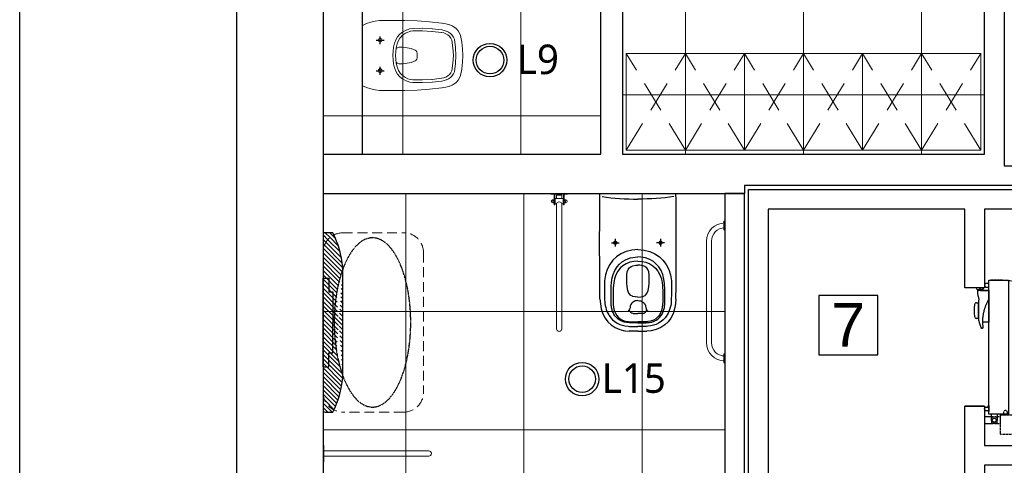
# Model space of a CAD drawing. Header units: millimetres. Extents: x -7934 to 14836, y -13910 to -10668.
# Tile 28 of 42: x 5941 to 6441, y -12982 to -12756. Entities that reach past the tile are written whole.
import ezdxf

# ---------------------------------------------------------------- set-up
doc = ezdxf.new("R2010")
doc.units = ezdxf.units.MM
for name, pattern in [('DASH', [0.75, 0.5, -0.25]), ('DASHED', [0.75, 0.5, -0.25]), ('HIDDEN2', [4.7625, 3.175, -1.5875])]:
    doc.linetypes.add(name, pattern=pattern)
doc.layers.add('!E-L Oprawy', color=152, linetype='Continuous')
doc.layers.add('NIEBIESKA', color=4, linetype='Continuous')
doc.layers.add('A_Podkład', color=253, linetype='Continuous', transparency=0.4)
doc.layers.add('sufit', color=163, linetype='Continuous', lineweight=18)
doc.styles.add('Arial', font='arial.ttf', dxfattribs={"height": 25})
doc.styles.add('E-L', font='l_10646.ttf', dxfattribs={"height": 15})

# ---------------------------------------------------------------- blocks, each defined once
blk = doc.blocks.new('podkład')
at = {"layer": 'A_Podkład'}
h = blk.add_hatch(dxfattribs=at)
h.set_pattern_fill('ANSI31', color=256, scale=0.5, angle=90, style=0)
h.set_pattern_definition([(135, (3682.3321, -1438.7964), (-1.122532, -1.122532), [])])
edge = h.paths.add_edge_path()
edge.add_line((44, -461), (44, -474))
edge.add_arc((54, -474), 10, 180, 243.3263)
edge.add_arc((3.61, -461.55), 50.64, 335.0234, 354.3456)
edge.add_line((54, -466.54), (54, -465.52))
edge.add_ellipse((69.1, -438.5), major_axis=(0, -42.95), ratio=0.452339, start_angle=591.0144, end_angle=668.9856, ccw=False)
edge.add_line((54, -411.48), (54, -410.46))
edge.add_arc((3.61, -415.45), 50.64, 5.6544, 24.9766)
edge.add_arc((54, -403), 10, 116.6737, 180)
edge.add_line((44, -403), (44, -416))
edge.add_line((44, -416), (47, -416))
edge.add_line((47, -416), (47, -423))
edge.add_line((47, -423), (49, -423))
edge.add_line((49, -423), (49, -438.5))
edge.add_line((49, -438.5), (49, -454))
edge.add_line((49, -454), (47, -454))
edge.add_line((47, -454), (47, -461))
edge.add_line((47, -461), (44, -461))
h.paths.add_polyline_path([(44, -474), (44, -483, 0.414214), (45, -484), (49, -484, 0.005829), (49.51, -482.94, -0.283567)])
h.paths.add_polyline_path([(44, -416), (44, -461), (47, -461), (47, -454), (49, -454), (49, -438.5), (49, -423), (47, -423), (47, -416)], flags=17)
edge = h.paths.add_edge_path(flags=17)
edge.add_ellipse((69.1, -438.5), major_axis=(0, -42.95), ratio=0.452339, start_angle=591.0144, end_angle=668.9856)
edge.add_line((54, -465.52), (54, -411.48))
h.paths.add_polyline_path([(45, -393, 0.414214), (44, -394), (44, -403, -0.283567), (49.51, -394.06, 0.005829), (49, -393)])
for p, q in [((64, -353), (64, -253)), ((295.8, -424.89), (295.8, -454.89)), ((325.8, -424.89), (295.8, -424.89)), ((325.8, -454.89), (325.8, -424.89)), ((376.08, -421.68), (375.89, -421)), ((376.27, -421.88), (376.26, -421.88)), ((377.06, -421.9), (376.38, -421.9)), ((376.65, -422.27), (376.84, -422.27)), ((376.84, -422.27), (376.84, -422.32)), ((376.84, -422.32), (376.85, -422.32)), ((376.85, -422.32), (376.87, -422.32)), ((376.87, -422.32), (376.89, -422.32)), ((376.89, -422.32), (376.92, -422.32)), ((376.92, -422.32), (376.94, -422.32)), ((382.09, -422.29), (376.94, -422.32)), ((377.88, -421.59), (377.88, -422.32)), ((378.99, -421.9), (377.88, -421.9)), ((377.89, -421), (377.89, -421.85)), ((377.94, -422.28), (377.94, -422.32)), ((377.94, -422.28), (382.09, -422.28)), ((378.16, -421.87), (379.18, -421.43)), ((379.27, -421.68), (379.38, -421.28)), ((379.47, -421.1), (379.49, -421)), ((382.09, -422.28), (382.09, -438.37)), ((375.94, -428.49), (376.82, -428.47)), ((376.82, -436.57), (376.82, -428.37)), ((377.08, -427.29), (377.1, -427.29)), ((377.1, -427.25), (377.1, -427.25)), ((377.1, -427.28), (377.1, -427.25)), ((377.1, -427.32), (377.1, -427.28)), ((377.1, -427.38), (377.1, -427.32)), ((377.1, -427.45), (377.1, -427.38)), ((377.1, -427.54), (377.1, -427.45)), ((377.1, -427.64), (377.1, -427.54)), ((377.11, -427.76), (377.1, -427.64)), ((377.11, -427.89), (377.11, -427.76)), ((377.11, -428.04), (377.11, -427.89)), ((377.11, -428.21), (377.11, -428.04)), ((377.12, -428.38), (377.11, -428.21)), ((377.12, -428.57), (377.12, -428.38)), ((377.12, -428.77), (377.12, -428.57)), ((377.12, -428.97), (377.12, -428.77)), ((377.13, -429.18), (377.12, -428.97)), ((377.13, -429.4), (377.13, -429.18)), ((377.13, -429.63), (377.13, -429.4)), ((377.13, -429.88), (377.13, -429.63)), ((377.14, -430.14), (377.13, -429.88)), ((380.52, -429.96), (380.41, -430.24)), ((380.64, -429.68), (380.52, -429.96)), ((380.75, -429.4), (380.64, -429.68)), ((380.88, -429.13), (380.75, -429.4)), ((381, -428.85), (380.88, -429.13)), ((381.13, -428.58), (381, -428.85)), ((381.27, -428.31), (381.13, -428.58)), ((381.4, -428.04), (381.27, -428.31)), ((381.5, -427.85), (381.4, -428.04)), ((381.52, -427.82), (381.5, -427.85)), ((381.55, -427.76), (381.52, -427.82)), ((381.56, -427.74), (381.55, -427.76)), ((381.67, -427.56), (381.56, -427.74)), ((381.67, -427.56), (381.76, -427.41)), ((381.76, -427.41), (381.85, -427.26)), ((381.85, -427.26), (381.92, -427.14)), ((381.92, -427.14), (381.98, -427.02)), ((374.7, -431.82), (374.7, -433.12)), ((377.13, -435.2), (377.14, -434.94)), ((377.14, -430.41), (377.14, -430.14)), ((377.14, -430.68), (377.14, -430.41)), ((377.14, -430.96), (377.14, -430.68)), ((377.14, -431.24), (377.14, -430.96)), ((377.14, -431.53), (377.14, -431.24)), ((377.15, -431.82), (377.14, -431.53)), ((377.14, -433.28), (377.15, -432.99)), ((377.14, -433.57), (377.14, -433.28)), ((377.14, -433.85), (377.14, -433.57)), ((377.14, -434.14), (377.14, -433.85)), ((377.14, -434.41), (377.14, -434.14)), ((377.14, -434.68), (377.14, -434.41)), ((377.14, -434.94), (377.14, -434.68)), ((377.15, -432.11), (377.15, -431.82)), ((377.15, -432.4), (377.15, -432.11)), ((377.15, -432.7), (377.15, -432.4)), ((377.15, -432.99), (377.15, -432.7)), ((379.14, -435.08), (379.11, -435.37)), ((379.19, -434.8), (379.14, -435.08)), ((379.23, -434.51), (379.19, -434.8)), ((379.28, -434.22), (379.23, -434.51)), ((379.34, -433.94), (379.28, -434.22)), ((379.4, -433.65), (379.34, -433.94)), ((379.46, -433.37), (379.4, -433.65)), ((379.53, -433.08), (379.46, -433.37)), ((379.6, -432.79), (379.53, -433.08)), ((379.67, -432.51), (379.6, -432.79)), ((379.75, -432.22), (379.67, -432.51)), ((379.83, -431.93), (379.75, -432.22)), ((379.92, -431.65), (379.83, -431.93)), ((380.01, -431.37), (379.92, -431.65)), ((380.1, -431.08), (380.01, -431.37)), ((380.2, -430.8), (380.1, -431.08)), ((380.31, -430.52), (380.2, -430.8)), ((380.41, -430.24), (380.31, -430.52)), ((376.82, -436.47), (375.94, -436.45)), ((377.1, -437.65), (377.08, -437.65)), ((377.1, -437.28), (377.11, -437.15)), ((377.1, -437.38), (377.1, -437.28)), ((377.1, -437.47), (377.1, -437.38)), ((377.1, -437.55), (377.1, -437.47)), ((377.1, -437.61), (377.1, -437.55)), ((377.1, -437.66), (377.1, -437.61)), ((377.1, -437.68), (377.1, -437.66)), ((377.1, -437.69), (377.1, -437.68)), ((377.1, -437.69), (377.1, -437.69)), ((377.11, -436.7), (377.12, -436.52)), ((377.11, -436.86), (377.11, -436.7)), ((377.11, -437.02), (377.11, -436.86)), ((377.11, -437.15), (377.11, -437.02)), ((377.12, -435.91), (377.13, -435.68)), ((377.12, -436.12), (377.12, -435.91)), ((377.12, -436.33), (377.12, -436.12)), ((377.12, -436.52), (377.12, -436.33)), ((377.13, -435.44), (377.13, -435.2)), ((377.13, -435.68), (377.13, -435.44)), ((378.95, -437.36), (378.94, -437.64)), ((378.94, -437.64), (378.94, -437.93)), ((378.94, -437.93), (378.94, -438.21)), ((378.94, -438.21), (378.94, -438.49)), ((382.09, -438.37), (378.94, -438.4)), ((378.94, -438.49), (378.95, -438.77)), ((378.96, -437.08), (378.95, -437.36)), ((378.95, -438.77), (378.96, -439.05)), ((378.97, -436.79), (378.96, -437.08)), ((378.96, -439.05), (378.98, -439.33)), ((378.99, -436.51), (378.97, -436.79)), ((378.98, -439.33), (379, -439.6)), ((379.01, -436.22), (378.99, -436.51)), ((379, -439.6), (379.02, -439.88)), ((379.04, -435.94), (379.01, -436.22)), ((379.02, -439.88), (379.03, -439.91)), ((379.03, -439.91), (379.03, -439.99)), ((379.03, -439.99), (379.04, -440.09)), ((379.07, -435.65), (379.04, -435.94)), ((379.04, -440.09), (379.05, -440.18)), ((379.11, -435.37), (379.07, -435.65)), ((378.83, -441.47), (378.43, -441.47)), ((378.89, -441.44), (378.89, -441.44)), ((378.9, -441.44), (378.89, -441.44)), ((378.91, -441.43), (378.9, -441.44)), ((378.92, -441.42), (378.91, -441.43)), ((378.94, -441.41), (378.92, -441.42)), ((378.96, -441.39), (378.94, -441.41)), ((378.98, -441.37), (378.96, -441.39)), ((379.01, -441.34), (378.98, -441.37)), ((379.02, -441.33), (379.01, -441.34)), ((379.04, -441.32), (379.03, -441.32)), ((379.05, -441.3), (379.04, -441.32)), ((379.05, -440.18), (379.06, -440.26)), ((379.06, -441.28), (379.05, -441.3)), ((379.06, -440.26), (379.07, -440.35)), ((379.07, -441.26), (379.06, -441.28)), ((379.07, -440.35), (379.07, -440.43)), ((379.07, -440.43), (379.08, -440.51)), ((379.08, -441.23), (379.07, -441.26)), ((379.08, -440.51), (379.08, -440.59)), ((379.08, -440.59), (379.09, -440.66)), ((379.09, -441.16), (379.08, -441.19)), ((379.08, -441.19), (379.08, -441.23)), ((379.09, -440.66), (379.09, -440.73)), ((379.09, -440.73), (379.09, -440.8)), ((379.09, -440.8), (379.1, -440.86)), ((379.1, -441.07), (379.09, -441.11)), ((379.09, -441.11), (379.09, -441.16)), ((379.1, -440.86), (379.1, -440.92)), ((379.1, -440.92), (379.1, -440.97)), ((379.1, -440.97), (379.1, -441.02)), ((379.1, -441.02), (379.1, -441.07)), ((295.8, -454.89), (325.8, -454.89))]:
    blk.add_line(p, q, dxfattribs=at)
at = {"layer": 'A_Podkład', "linetype": 'HIDDEN2', "lineweight": 0, "ltscale": 5}
for p, q in [((228, -351), (198, -302)), ((198, -351), (228, -302)), ((258, -351), (228, -302)), ((228, -351), (258, -302)), ((288, -351), (258, -302)), ((258, -351), (288, -302)), ((318, -351), (288, -302)), ((288, -351), (318, -302)), ((348, -351), (318, -302)), ((318, -351), (348, -302)), ((378, -351), (348, -302)), ((348, -351), (378, -302))]:
    blk.add_line(p, q, dxfattribs=at)
at = {"layer": 'A_Podkład', "linetype": 'Continuous', "lineweight": 20}
for p, q in [((159.7, -373.35), (159.7, -373.02)), ((159.7, -373.02), (168.15, -373.02)), ((159.7, -373.35), (168.15, -373.35)), ((161.43, -378.85), (161.43, -373.35)), ((161.77, -378.85), (161.77, -373.35)), ((162.57, -373.84), (162.56, -375.64)), ((162.57, -373.84), (165.27, -373.84)), ((165.27, -373.84), (165.28, -375.64)), ((166.08, -378.85), (166.08, -373.35)), ((166.42, -378.85), (166.42, -373.35)), ((168.15, -373.35), (168.15, -373.02)), ((160.59, -376.31), (160.77, -376.31)), ((160.59, -377.66), (160.77, -377.66)), ((161.36, -376.18), (160.83, -376.18)), ((161.36, -376.59), (160.83, -376.59)), ((161.36, -377.39), (160.83, -377.39)), ((161.36, -377.79), (160.83, -377.79)), ((161.43, -377.87), (161.43, -376.1)), ((161.43, -376.39), (161.43, -377.59)), ((161.43, -378.85), (161.77, -378.85)), ((161.77, -375.72), (161.9, -375.72)), ((161.77, -378.25), (161.9, -378.25)), ((161.9, -375.64), (161.9, -378.34)), ((161.9, -375.64), (165.95, -375.64)), ((161.9, -378.34), (162.57, -378.34)), ((162.68, -377.95), (162.57, -378.34)), ((162.57, -378.34), (162.57, -441.68)), ((162.97, -377.62), (162.68, -377.95)), ((163.41, -377.4), (162.97, -377.62)), ((163.93, -377.33), (163.41, -377.4)), ((164.44, -377.4), (163.93, -377.33)), ((164.88, -377.62), (164.44, -377.4)), ((165.18, -377.95), (164.88, -377.62)), ((165.28, -378.34), (165.18, -377.95)), ((165.95, -378.34), (165.28, -378.34)), ((165.28, -378.34), (165.28, -441.68)), ((165.95, -375.64), (165.95, -378.34)), ((166.08, -375.72), (165.95, -375.72)), ((166.08, -378.25), (165.95, -378.25)), ((166.42, -378.85), (166.08, -378.85)), ((166.42, -377.87), (166.42, -376.1)), ((166.42, -376.39), (166.42, -377.59)), ((166.49, -376.18), (167.03, -376.18)), ((166.49, -376.59), (167.03, -376.59)), ((166.49, -377.39), (167.03, -377.39)), ((166.49, -377.79), (167.03, -377.79)), ((167.26, -376.31), (167.09, -376.31)), ((167.26, -377.66), (167.09, -377.66)), ((247.5, -387), (248, -387)), ((247.5, -391.5), (247.5, -387)), ((247.5, -388), (248, -388)), ((248, -387), (248, -391.5)), ((247.5, -390.5), (248, -390.5)), ((248, -391.5), (247.5, -391.5)), ((238.75, -397.25), (238.75, -448.75)), ((241.25, -397.25), (241.25, -448.75)), ((247.5, -454.5), (248, -454.5)), ((247.5, -459), (247.5, -454.5)), ((248, -454.5), (248, -459)), ((247.5, -455.5), (248, -455.5)), ((247.5, -458), (248, -458)), ((248, -459), (247.5, -459)), ((44.32, -500.77), (43.98, -500.77)), ((43.98, -500.77), (43.98, -509.22)), ((44.32, -500.77), (44.32, -509.22)), ((44.32, -503.64), (97.64, -503.64)), ((44.32, -509.22), (43.98, -509.22)), ((44.32, -506.35), (97.64, -506.35))]:
    blk.add_line(p, q, dxfattribs=at)
at = {"layer": 'A_Podkład', "ltscale": 0.1}
blk.add_line((377.88, -421.9), (377.06, -421.9), dxfattribs=at)
at = {"layer": 'A_Podkład'}
for points in [[(449, -1244), (904, -1244), (904, 0), (0, 0), (0, -1244), (252, -1244)], [(44, -353), (185, -353), (185, -253), (169.75, -253), (169.75, -241), (184, -241), (184, -241), (185, -241), (185, -231.25), (196, -231.25), (196, -250.62), (196, -353), (196, -353)], [(44, -353), (185, -353), (185, -253), (169.75, -253), (169.75, -241), (184, -241), (184, -241), (185, -241), (185, -231.25), (196, -231.25), (196, -250.62), (196, -353), (380, -353), (380, -264.25), (390, -264.25), (390, -359), (497, -359), (497, -369), (391, -369), (391, -369)], [(72.99, -297.25), (72.99, -293.27)], [(71.03, -295.22), (75.02, -295.22)], [(72.99, -312.73), (72.99, -308.75)], [(71.03, -310.73), (75.02, -310.73)], [(391, -369), (258, -369), (258, -373)], [(44, -373), (258, -373)], [(44, -373), (258, -373)], [(184.63, -373), (223.22, -373)], [(380, -381), (380, -421), (370, -421), (370, -381), (270, -381), (270, -581), (370, -581), (370, -481), (380, -481), (380, -501), (470, -501), (470, -491), (480, -491), (480, -511), (380, -511), (380, -591), (260, -591), (260, -371), (480, -371), (480, -431), (470, -431), (470, -381), (380, -381), (380, -419.9)], [(54, -466.54), (54, -410.46)], [(44, -416), (44, -461), (47, -461), (47, -454), (49, -454), (49, -438.5)], [(44, -461), (44, -416), (47, -416), (47, -423), (49, -423), (49, -438.5)], [(380, -421), (370, -421)], [(380, -481), (370, -481)]]:
    blk.add_lwpolyline(points, dxfattribs=at)
for points in [[(44, -1229), (860, -1229), (860, -44), (44, -44)], [(248, -593), (258, -593), (258, -373), (248, -373)]]:
    blk.add_lwpolyline(points, close=True, dxfattribs=at)
at = {"layer": 'A_Podkład', "lineweight": 15}
for points in [[(104.37, -286.54), (106.35, -286.87), (108.28, -287.43), (109.5, -287.95), (109.53, -287.96), (110.65, -288.63), (110.67, -288.65), (111.69, -289.49), (112.59, -290.46), (112.61, -290.49), (113.3, -291.6), (113.31, -291.63), (113.88, -292.83), (114.46, -296.15), (114.47, -296.24), (114.85, -299.57), (114.86, -299.66), (115.03, -302.97), (114.86, -306.32), (114.85, -306.41), (114.47, -309.76), (114.46, -309.85), (113.88, -313.17), (113.31, -314.35), (113.3, -314.37), (112.61, -315.46), (112.59, -315.49), (111.69, -316.51), (110.67, -317.35), (110.65, -317.37), (109.53, -318.04), (109.5, -318.05), (108.28, -318.57), (106.35, -319.1), (104.37, -319.46), (98.03, -320.11), (91.71, -320.52), (85.37, -320.77), (72.73, -320.77), (70.47, -320.44), (68.23, -319.93), (66.1, -319.21), (64, -318.31), (64, -287.69), (64.05, -287.69), (64, -287.69), (66.1, -286.79), (68.23, -286.07), (70.47, -285.51), (72.73, -285.17), (79.07, -285.17), (79.02, -285.17), (85.37, -285.2), (91.71, -285.46), (98.03, -285.89), (104.37, -286.54), (104.43, -286.54)], [(104.43, -290.05), (104.37, -290.05), (99.52, -289.5), (99.39, -289.49), (94.51, -289.18), (94.38, -289.18), (89.53, -289.23), (88.02, -289.44), (87.99, -289.44), (86.64, -289.91), (86.6, -289.93), (85.24, -290.57), (85.21, -290.58), (84.03, -291.35), (84, -291.37), (82.85, -292.37), (82.82, -292.4), (81.86, -293.46), (81.84, -293.48), (81.05, -294.75), (80.31, -296.73), (79.84, -298.79), (79.54, -300.87), (79.51, -302.97), (79.54, -305.11), (79.84, -307.21), (80.31, -309.27), (81.05, -311.25), (81.84, -312.47), (81.86, -312.49), (82.82, -313.6), (82.85, -313.63), (84, -314.61), (84.03, -314.63), (85.21, -315.42), (85.24, -315.43), (86.6, -316.07), (86.64, -316.09), (87.99, -316.5), (88.02, -316.51), (89.53, -316.77), (94.38, -316.77), (94.51, -316.77), (99.39, -316.51), (99.52, -316.5), (104.37, -315.95), (105.52, -315.74), (105.54, -315.73), (106.6, -315.37), (106.63, -315.35), (107.71, -314.79), (107.73, -314.78), (108.64, -314.11), (108.67, -314.09), (109.51, -313.25), (109.53, -313.22), (110.19, -312.31), (110.21, -312.29), (110.74, -311.25), (111.31, -307.14), (111.51, -302.97), (111.31, -298.86), (110.74, -294.75), (110.21, -293.68), (110.19, -293.66), (109.53, -292.78), (109.51, -292.75), (108.67, -291.88), (108.64, -291.86), (107.73, -291.17), (107.71, -291.16), (106.63, -290.65), (106.6, -290.63), (105.54, -290.27), (105.52, -290.26), (104.37, -290.05)], [(108.28, -287.43), (108.3, -287.43)], [(104.17, -291.34), (99.42, -290.79), (99.29, -290.77), (94.46, -290.52), (94.33, -290.52), (89.55, -290.52), (88.28, -290.72), (88.25, -290.73), (87.07, -291.15), (87.03, -291.16), (85.88, -291.72), (85.86, -291.74), (84.8, -292.38), (84.77, -292.39), (83.77, -293.26), (83.75, -293.29), (82.94, -294.23), (82.92, -294.25), (82.23, -295.32), (81.59, -297.14), (81.13, -299.07), (80.87, -301), (80.82, -302.97), (80.87, -304.9), (81.13, -306.88), (81.59, -308.75), (82.23, -310.6), (82.92, -311.7), (82.94, -311.72), (83.75, -312.63), (83.77, -312.66), (84.77, -313.5), (84.8, -313.52), (85.86, -314.21), (85.88, -314.23), (87.03, -314.79), (87.07, -314.8), (88.25, -315.17), (88.28, -315.18), (89.55, -315.38), (94.33, -315.38), (94.46, -315.38), (99.29, -315.12), (99.42, -315.11), (104.17, -314.58), (104.19, -314.58)], [(110.2, -303.03), (109.97, -299.04), (109.46, -295.14), (108.92, -294.17), (108.91, -294.15), (108.24, -293.28), (108.22, -293.26), (107.38, -292.52), (106.38, -291.98), (106.36, -291.97), (105.34, -291.55), (105.32, -291.54), (104.25, -291.34), (104.3, -291.34)], [(82.49, -307.21), (82.46, -307.21), (84.6, -307.21), (86.7, -306.96), (88.76, -306.49), (90.76, -305.75), (91.26, -305.37), (91.28, -305.36), (91.61, -304.83), (91.61, -304.81), (91.71, -304.18), (91.71, -301.82), (91.61, -301.19), (91.61, -301.17), (91.28, -300.61), (91.26, -300.6), (90.76, -300.23), (88.76, -299.51), (86.7, -299.04), (84.6, -298.79), (82.46, -298.79), (81.69, -299.04), (81.05, -299.51), (81.08, -299.51)], [(82.46, -298.79), (82.49, -298.79)], [(104.25, -314.58), (105.32, -314.35), (105.34, -314.35), (106.36, -313.97), (106.38, -313.96), (107.38, -313.38), (108.22, -312.66), (108.24, -312.64), (108.91, -311.8), (108.92, -311.78), (109.46, -310.81), (109.97, -306.88), (110.2, -302.92)], [(81.05, -306.44), (81.69, -306.96), (82.46, -307.21)], [(81.05, -311.25), (81.08, -311.25)], [(104.37, -315.95), (104.43, -315.95)], [(104.37, -319.46), (104.43, -319.46)], [(108.28, -318.57), (108.3, -318.57)], [(72.73, -320.77), (72.78, -320.77)], [(79.02, -320.77), (79.07, -320.77)]]:
    blk.add_lwpolyline(points, dxfattribs=at)
at = {"layer": 'A_Podkład', "linetype": 'Continuous', "lineweight": 0, "flags": 128}
for points in [[(198, -302), (198, -351), (228, -351), (228, -302)], [(228, -302), (228, -351), (258, -351), (258, -302)], [(258, -302), (258, -351), (288, -351), (288, -302)], [(288, -302), (288, -351), (318, -351), (318, -302)], [(318, -302), (318, -351), (348, -351), (348, -302)], [(348, -302), (348, -351), (378, -351), (378, -302)]]:
    blk.add_lwpolyline(points, close=True, dxfattribs=at)
at = {"layer": 'A_Podkład'}
for points in [[(49, -393), (45, -393, 0.414214), (44, -394), (44, -483, 0.414214), (45, -484), (49, -484)], [(381.94, -421.01), (381.99, -421.01), (381.99, -421.11, 0.175422), (382.06, -421.3, 0.244753), (382.08, -421.31), (382.12, -421.31, 0.414214), (382.14, -421.28), (382.14, -418.53, 0.414214), (382.12, -418.51), (382.08, -418.51, 0.200685), (382.06, -418.52), (382.03, -418.57), (382.1, -418.25), (382.05, -418.24, 0.414214), (381.93, -418.32), (381.84, -418.71), (380.57, -418.71, 0.649069), (380.59, -420.51), (381.84, -420.51), (381.84, -420.91, 0.414214), (381.94, -421.01)], [(382.22, -485, -0.414214), (382.14, -484.92), (382.14, -417.08, -0.414214), (382.22, -417), (392.07, -417, -0.414814), (392.14, -417.07), (392.14, -484.91, -0.414814), (392.07, -485), (382.22, -485)], [(381.94, -480.99), (381.99, -480.99), (381.99, -480.89, -0.175422), (382.06, -480.7, -0.244753), (382.08, -480.69), (382.12, -480.69, -0.414214), (382.14, -480.71), (382.14, -483.46, -0.414214), (382.12, -483.49), (382.08, -483.49, -0.200685), (382.06, -483.48), (382.03, -483.43), (382.1, -483.75), (382.05, -483.76, -0.414214), (381.93, -483.68), (381.84, -483.29), (380.57, -483.29, -0.649069), (380.59, -481.49), (381.84, -481.49), (381.84, -481.09, -0.414214), (381.94, -480.99)]]:
    blk.add_lwpolyline(points, format="xyb", dxfattribs=at)
at = {"layer": 'A_Podkład', "linetype": 'DASHED', "lineweight": 0, "ltscale": 10}
blk.add_lwpolyline([(44, -474), (44, -403, -0.414214), (54, -393), (85, -393, -0.414214), (95, -403), (95, -474, -0.414214), (85, -484), (54, -484, -0.414214)], format="xyb", close=True, dxfattribs=at)
at = {"layer": 'A_Podkład'}
for points in [[(383.25, -485), (383.25, -487.58), (383.46, -489.32, 0.379651), (383.65, -489.5), (386.14, -489.5, 0.379651), (386.34, -489.32), (386.55, -487.58), (386.55, -485)], [(380, -489.75), (384.38, -489.75), (386.12, -489.54, 0.379651), (386.3, -489.34), (386.3, -486.86, 0.379651), (386.12, -486.66), (384.38, -486.45), (380, -486.45)]]:
    blk.add_lwpolyline(points, format="xyb", close=True, dxfattribs=at)
at = {"layer": 'A_Podkład', "linetype": 'DASHED'}
for points in [[(392.01, -485.15), (392.01, -485.2), (392.11, -485.2, -0.175422), (392.3, -485.27, -0.244753), (392.31, -485.29), (392.31, -485.32, -0.414214), (392.28, -485.35), (389.53, -485.35, -0.414214), (389.51, -485.32), (389.51, -485.29, -0.200685), (389.51, -485.27), (389.57, -485.23), (389.25, -485.3), (389.24, -485.25, -0.414214), (389.32, -485.13), (389.71, -485.05), (389.71, -483.77, -0.649069), (391.51, -483.8), (391.51, -485.05), (391.91, -485.05, -0.414214), (392.01, -485.15)], [(388, -485.43, -0.414214), (388.08, -485.35), (455.92, -485.35, -0.414214), (456, -485.43), (456, -495.27, -0.414814), (455.92, -495.35), (388.08, -495.35, -0.414814), (388, -495.27), (388, -485.43)]]:
    blk.add_lwpolyline(points, format="xyb", dxfattribs=at)
blk.add_lwpolyline([(388, -486.45), (385.41, -486.45), (383.67, -486.66, 0.379651), (383.5, -486.86), (383.5, -489.34, 0.379651), (383.67, -489.54), (385.41, -489.75), (388, -489.75)], format="xyb", close=True, dxfattribs=at)
at = {"layer": 'A_Podkład'}
for points in [[(184.64, -426.49, 0), (184.57, -420.29, 0), (184.52, -414.13, 0), (184.49, -407.86, 0), (184.48, -401.59, 0), (184.48, -395.33, 0), (184.51, -389.06, 0), (184.54, -382.58, 0), (184.6, -376.33, 0), (184.63, -373, 0)], [(185.77, -374.64, 0), (187.95, -374.94, 0), (190.16, -375.2, 0), (192.37, -375.41, 0), (194.6, -375.59, 0), (196.93, -375.73, 0), (199.26, -375.83, 0), (201.6, -375.89, 0), (203.93, -375.91, 0)], [(222.09, -374.64, 0), (219.9, -374.94, 0), (217.7, -375.2, 0), (215.48, -375.41, 0), (213.26, -375.59, 0), (210.92, -375.73, 0), (208.59, -375.83, 0), (206.26, -375.89, 0), (203.93, -375.91, 0)], [(223.21, -426.49, 0), (223.29, -420.29, 0), (223.33, -414.13, 0), (223.36, -407.86, 0), (223.37, -401.59, 0), (223.37, -395.33, 0), (223.35, -389.06, 0), (223.31, -382.58, 0), (223.26, -376.33, 0), (223.22, -373, 0)], [(190.43, -398, 0), (190.93, -398, 0), (191.43, -398, 0), (191.93, -398, 0), (192.43, -398, 0), (192.93, -398, 0), (193.43, -398, 0), (193.93, -398, 0), (194.43, -398, 0)], [(192.43, -398.75, 0), (192.35, -398.75, 0), (192.28, -398.75, 0), (192.21, -398.73, 0), (192.14, -398.71, 0), (192.07, -398.68, 0), (192.01, -398.64, 0), (191.95, -398.59, 0), (191.89, -398.54, 0), (191.84, -398.48, 0), (191.79, -398.42, 0), (191.76, -398.35, 0), (191.72, -398.29, 0), (191.7, -398.22, 0), (191.68, -398.14, 0), (191.66, -398.07, 0), (191.66, -398, 0), (191.67, -397.92, 0), (191.68, -397.85, 0), (191.7, -397.78, 0), (191.73, -397.71, 0), (191.76, -397.65, 0), (191.85, -397.52, 0), (191.96, -397.42, 0), (192.08, -397.33, 0), (192.15, -397.3, 0), (192.22, -397.27, 0), (192.29, -397.25, 0), (192.36, -397.24, 0), (192.43, -397.24, 0), (192.5, -397.24, 0), (192.57, -397.25, 0), (192.64, -397.27, 0), (192.71, -397.3, 0), (192.77, -397.33, 0), (192.89, -397.42, 0), (193, -397.52, 0), (193.09, -397.65, 0), (193.12, -397.71, 0), (193.15, -397.78, 0), (193.17, -397.85, 0), (193.19, -397.92, 0), (193.19, -398, 0), (193.19, -398.07, 0), (193.18, -398.14, 0), (193.16, -398.22, 0), (193.13, -398.29, 0), (193.1, -398.35, 0), (193.06, -398.42, 0), (193.01, -398.48, 0), (192.96, -398.54, 0), (192.91, -398.59, 0), (192.85, -398.64, 0), (192.78, -398.68, 0), (192.72, -398.71, 0), (192.65, -398.73, 0), (192.58, -398.75, 0), (192.5, -398.75, 0), (192.43, -398.75, 0)], [(192.43, -396, 0), (192.43, -396.5, 0), (192.43, -397, 0), (192.43, -397.5, 0), (192.43, -398, 0), (192.43, -398.5, 0), (192.43, -399, 0), (192.43, -399.5, 0), (192.43, -400, 0)], [(217.43, -398, 0), (216.93, -398, 0), (216.43, -398, 0), (215.93, -398, 0), (215.43, -398, 0), (214.93, -398, 0), (214.43, -398, 0), (213.93, -398, 0), (213.43, -398, 0)], [(215.43, -398.75, 0), (215.5, -398.75, 0), (215.58, -398.75, 0), (215.65, -398.73, 0), (215.72, -398.71, 0), (215.78, -398.68, 0), (215.85, -398.64, 0), (215.91, -398.59, 0), (215.96, -398.54, 0), (216.01, -398.48, 0), (216.06, -398.42, 0), (216.1, -398.35, 0), (216.13, -398.29, 0), (216.16, -398.22, 0), (216.18, -398.14, 0), (216.19, -398.07, 0), (216.19, -398, 0), (216.19, -397.92, 0), (216.17, -397.85, 0), (216.15, -397.78, 0), (216.12, -397.71, 0), (216.09, -397.65, 0), (216, -397.52, 0), (215.89, -397.42, 0), (215.77, -397.33, 0), (215.71, -397.3, 0), (215.64, -397.27, 0), (215.57, -397.25, 0), (215.5, -397.24, 0), (215.43, -397.24, 0), (215.36, -397.24, 0), (215.29, -397.25, 0), (215.22, -397.27, 0), (215.15, -397.3, 0), (215.08, -397.33, 0), (214.96, -397.42, 0), (214.85, -397.52, 0), (214.76, -397.65, 0), (214.73, -397.71, 0), (214.7, -397.78, 0), (214.68, -397.85, 0), (214.67, -397.92, 0), (214.66, -398, 0), (214.66, -398.07, 0), (214.68, -398.14, 0), (214.7, -398.22, 0), (214.72, -398.29, 0), (214.76, -398.35, 0), (214.79, -398.42, 0), (214.84, -398.48, 0), (214.89, -398.54, 0), (214.95, -398.59, 0), (215.01, -398.64, 0), (215.07, -398.68, 0), (215.14, -398.71, 0), (215.21, -398.73, 0), (215.28, -398.75, 0), (215.35, -398.75, 0), (215.43, -398.75, 0)], [(215.43, -396, 0), (215.43, -396.5, 0), (215.43, -397, 0), (215.43, -397.5, 0), (215.43, -398, 0), (215.43, -398.5, 0), (215.43, -399, 0), (215.43, -399.5, 0), (215.43, -400, 0)], [(203.93, -401.5, 0), (200.86, -401.75, 0), (197.87, -402.51, 0), (195.31, -403.66, 0), (193.05, -405.16, 0), (191.23, -406.87, 0), (189.58, -409.07, 0), (188.3, -411.58, 0), (187.41, -414.36, 0), (186.96, -417.35, 0), (186.91, -419.01, 0)], [(203.93, -401.5, 0), (207, -401.75, 0), (209.98, -402.51, 0), (212.54, -403.66, 0), (214.81, -405.16, 0), (216.62, -406.87, 0), (218.27, -409.07, 0), (219.55, -411.58, 0), (220.44, -414.36, 0), (220.89, -417.35, 0), (220.95, -419.01, 0)], [(190.46, -418.79, 0), (190.73, -416.54, 0), (191.31, -414.23, 0), (192.17, -412.15, 0), (193.33, -410.28, 0), (194.59, -408.84, 0), (196.06, -407.64, 0), (197.97, -406.56, 0), (200.12, -405.77, 0), (202.53, -405.34, 0), (203.93, -405.27, 0)], [(203.93, -407.33, 0), (201.87, -407.48, 0), (199.86, -407.95, 0), (197.94, -408.74, 0), (196.31, -409.75, 0), (194.96, -410.95, 0), (193.78, -412.42, 0), (192.73, -414.35, 0), (192.02, -416.36, 0), (191.62, -418.34, 0), (191.48, -419.74, 0)], [(203.93, -425.63, 0), (202.45, -425.55, 0), (201.32, -425.32, 0), (201.1, -425.23, 0), (200.3, -424.75, 0), (200.12, -424.59, 0), (199.44, -423.86, 0), (199.34, -423.72, 0), (198.78, -422.24, 0), (198.4, -420.37, 0), (198.25, -418.36, 0), (198.2, -416.36, 0), (198.24, -414.38, 0), (198.48, -412.79, 0), (198.89, -411.7, 0), (199.47, -410.8, 0), (199.56, -410.69, 0), (199.72, -410.56, 0), (200.45, -410.08, 0), (201.34, -409.72, 0), (202.91, -409.48, 0), (203.93, -409.45, 0)], [(217.4, -418.79, 0), (217.13, -416.54, 0), (216.54, -414.23, 0), (215.68, -412.15, 0), (214.53, -410.28, 0), (213.26, -408.84, 0), (211.8, -407.64, 0), (209.89, -406.56, 0), (207.73, -405.77, 0), (205.32, -405.34, 0), (203.93, -405.27, 0)], [(203.93, -407.33, 0), (205.99, -407.48, 0), (208, -407.95, 0), (209.91, -408.74, 0), (211.55, -409.75, 0), (212.9, -410.95, 0), (214.07, -412.42, 0), (215.12, -414.35, 0), (215.83, -416.36, 0), (216.23, -418.34, 0), (216.37, -419.74, 0)], [(203.93, -425.63, 0), (205.4, -425.55, 0), (206.53, -425.32, 0), (206.75, -425.23, 0), (207.55, -424.75, 0), (207.74, -424.59, 0), (208.41, -423.86, 0), (208.51, -423.72, 0), (209.07, -422.24, 0), (209.45, -420.37, 0), (209.6, -418.36, 0), (209.66, -416.36, 0), (209.61, -414.38, 0), (209.38, -412.79, 0), (208.96, -411.7, 0), (208.39, -410.8, 0), (208.29, -410.69, 0), (208.14, -410.56, 0), (207.4, -410.08, 0), (206.52, -409.72, 0), (204.95, -409.48, 0), (203.93, -409.45, 0)], [(186.91, -419.01, 0), (186.92, -420, 0), (186.92, -420.99, 0), (186.93, -421.99, 0), (186.94, -422.98, 0), (186.95, -423.97, 0), (186.96, -424.97, 0), (186.97, -425.96, 0), (186.98, -426.95, 0)], [(190.26, -426.81, 0), (190.25, -425.81, 0), (190.24, -424.82, 0), (190.25, -423.83, 0), (190.27, -422.83, 0), (190.3, -421.82, 0), (190.34, -420.81, 0), (190.4, -419.8, 0), (190.46, -418.79, 0)], [(191.48, -419.74, 0), (191.41, -420.95, 0), (191.36, -422.17, 0), (191.33, -423.39, 0), (191.31, -424.6, 0), (191.31, -425.82, 0), (191.32, -427.03, 0), (191.35, -428.25, 0), (191.39, -429.46, 0)], [(216.37, -419.74, 0), (216.44, -420.95, 0), (216.49, -422.17, 0), (216.52, -423.39, 0), (216.54, -424.6, 0), (216.55, -425.82, 0), (216.54, -427.03, 0), (216.51, -428.25, 0), (216.47, -429.46, 0)], [(217.6, -426.81, 0), (217.61, -425.81, 0), (217.61, -424.82, 0), (217.6, -423.83, 0), (217.58, -422.83, 0), (217.55, -421.82, 0), (217.51, -420.81, 0), (217.46, -419.8, 0), (217.4, -418.79, 0)], [(220.95, -419.01, 0), (220.94, -420, 0), (220.93, -420.99, 0), (220.92, -421.99, 0), (220.91, -422.98, 0), (220.9, -423.97, 0), (220.89, -424.97, 0), (220.88, -425.96, 0), (220.87, -426.95, 0)], [(184.64, -426.49, 0), (184.83, -429.04, 0), (185.3, -431.6, 0), (186.1, -434.05, 0), (187.26, -436.32, 0), (188.63, -438.16, 0), (190.3, -439.74, 0), (192.36, -441.1, 0), (194.69, -442.12, 0), (197.24, -442.76, 0), (199.47, -442.96, 0)], [(186.98, -426.95, 0), (187.03, -427.97, 0), (187.13, -428.97, 0), (187.29, -429.94, 0), (187.53, -430.92, 0), (187.83, -431.91, 0), (188.19, -432.87, 0), (188.61, -433.79, 0), (189.07, -434.66, 0), (189.28, -435, 0)], [(190.34, -429.31, 0), (190.32, -428.99, 0), (190.31, -428.68, 0), (190.3, -428.37, 0), (190.29, -428.06, 0), (190.28, -427.75, 0), (190.27, -427.43, 0), (190.26, -427.12, 0), (190.26, -426.81, 0)], [(191.26, -433.4, 0), (191.07, -432.92, 0), (190.9, -432.44, 0), (190.76, -431.97, 0), (190.63, -431.48, 0), (190.51, -430.9, 0), (190.43, -430.37, 0), (190.37, -429.84, 0), (190.34, -429.31, 0)], [(191.39, -429.46, 0), (191.54, -430.95, 0), (191.89, -432.38, 0), (192.46, -433.78, 0), (193.17, -434.94, 0), (193.94, -435.83, 0), (194.92, -436.64, 0), (196.1, -437.32, 0), (197.47, -437.81, 0), (198.94, -438.08, 0), (199.54, -438.11, 0)], [(203.93, -427.39, 0), (203.19, -427.44, 0), (202.53, -427.6, 0), (201.94, -427.84, 0), (201.43, -428.15, 0), (201, -428.5, 0), (200.64, -428.9, 0), (200.36, -429.31, 0), (200.16, -429.73, 0), (200.04, -430.13, 0), (199.89, -431.09, 0), (199.81, -431.45, 0), (199.69, -431.8, 0), (199.6, -431.98, 0), (199.48, -432.15, 0), (199.34, -432.32, 0), (199.17, -432.48, 0), (198.96, -432.65, 0)], [(203.93, -427.39, 0), (204.66, -427.44, 0), (205.33, -427.6, 0), (205.91, -427.84, 0), (206.42, -428.15, 0), (206.86, -428.5, 0), (207.21, -428.9, 0), (207.49, -429.31, 0), (207.69, -429.73, 0), (207.81, -430.13, 0), (207.97, -431.09, 0), (208.04, -431.45, 0), (208.17, -431.8, 0), (208.26, -431.98, 0), (208.37, -432.15, 0), (208.51, -432.32, 0), (208.69, -432.48, 0), (208.9, -432.65, 0)], [(216.47, -429.46, 0), (216.31, -430.95, 0), (215.96, -432.38, 0), (215.4, -433.78, 0), (214.69, -434.94, 0), (213.91, -435.83, 0), (212.93, -436.64, 0), (211.75, -437.32, 0), (210.38, -437.81, 0), (208.91, -438.08, 0), (208.32, -438.11, 0)], [(223.21, -426.49, 0), (223.02, -429.04, 0), (222.55, -431.6, 0), (221.75, -434.05, 0), (220.6, -436.32, 0), (219.22, -438.16, 0), (217.55, -439.74, 0), (215.49, -441.1, 0), (213.16, -442.12, 0), (210.61, -442.76, 0), (208.39, -442.96, 0)], [(216.59, -433.4, 0), (216.78, -432.92, 0), (216.96, -432.44, 0), (217.1, -431.97, 0), (217.22, -431.48, 0), (217.34, -430.9, 0), (217.42, -430.37, 0), (217.48, -429.84, 0), (217.52, -429.31, 0)], [(217.52, -429.31, 0), (217.53, -428.99, 0), (217.54, -428.68, 0), (217.55, -428.37, 0), (217.57, -428.06, 0), (217.57, -427.75, 0), (217.58, -427.43, 0), (217.59, -427.12, 0), (217.6, -426.81, 0)], [(220.87, -426.95, 0), (220.83, -427.97, 0), (220.72, -428.97, 0), (220.56, -429.94, 0), (220.33, -430.92, 0), (220.03, -431.91, 0), (219.66, -432.87, 0), (219.25, -433.79, 0), (218.78, -434.66, 0), (218.57, -435, 0)], [(189.28, -435, 0), (190.11, -436.14, 0), (191.07, -437.17, 0), (192.15, -438.07, 0), (193.41, -438.87, 0), (194.66, -439.47, 0), (196.03, -439.95, 0), (197.45, -440.28, 0), (198.88, -440.45, 0), (199.56, -440.48, 0)], [(199.18, -438.6, 0), (198.03, -438.51, 0), (196.91, -438.27, 0), (195.77, -437.88, 0), (194.73, -437.37, 0), (193.83, -436.76, 0), (193, -436.02, 0), (192.27, -435.16, 0), (191.67, -434.23, 0), (191.26, -433.4, 0)], [(201.47, -433.91, 0), (201.07, -433.84, 0), (200.88, -433.79, 0), (200.71, -433.72, 0), (200.56, -433.64, 0), (200.41, -433.55, 0), (200.15, -433.33, 0), (199.93, -433.07, 0), (199.75, -432.78, 0), (199.6, -432.47, 0), (199.48, -432.15, 0)], [(201.47, -433.91, 0), (201.78, -433.94, 0), (202.08, -433.96, 0), (202.39, -433.97, 0), (202.73, -433.99, 0), (203.1, -434, 0), (203.47, -434, 0), (203.83, -434.01, 0), (203.93, -434.01, 0)], [(206.39, -433.91, 0), (206.08, -433.94, 0), (205.77, -433.96, 0), (205.46, -433.97, 0), (205.12, -433.99, 0), (204.76, -434, 0), (204.39, -434, 0), (204.02, -434.01, 0), (203.93, -434.01, 0)], [(206.39, -433.91, 0), (206.79, -433.84, 0), (206.97, -433.79, 0), (207.14, -433.72, 0), (207.3, -433.64, 0), (207.44, -433.55, 0), (207.7, -433.33, 0), (207.92, -433.07, 0), (208.11, -432.78, 0), (208.25, -432.47, 0), (208.37, -432.15, 0)], [(218.57, -435, 0), (217.74, -436.14, 0), (216.78, -437.17, 0), (215.7, -438.07, 0), (214.44, -438.87, 0), (213.19, -439.47, 0), (211.82, -439.95, 0), (210.4, -440.28, 0), (208.98, -440.45, 0), (208.29, -440.48, 0)], [(208.67, -438.6, 0), (209.82, -438.51, 0), (210.95, -438.27, 0), (212.09, -437.88, 0), (213.12, -437.37, 0), (214.02, -436.76, 0), (214.85, -436.02, 0), (215.59, -435.16, 0), (216.18, -434.23, 0), (216.59, -433.4, 0)], [(203.93, -438.65, 0), (203.34, -438.65, 0), (202.76, -438.65, 0), (202.17, -438.64, 0), (201.59, -438.64, 0), (201, -438.63, 0), (200.42, -438.62, 0), (199.83, -438.61, 0), (199.25, -438.6, 0)], [(199.54, -438.11, 0), (200.09, -438.12, 0), (200.64, -438.13, 0), (201.18, -438.14, 0), (201.73, -438.15, 0), (202.28, -438.15, 0), (202.83, -438.16, 0), (203.38, -438.16, 0), (203.93, -438.16, 0)], [(208.32, -438.11, 0), (207.77, -438.12, 0), (207.22, -438.13, 0), (206.67, -438.14, 0), (206.12, -438.15, 0), (205.57, -438.15, 0), (205.02, -438.16, 0), (204.48, -438.16, 0), (203.93, -438.16, 0)], [(203.93, -438.65, 0), (204.51, -438.65, 0), (205.1, -438.65, 0), (205.68, -438.64, 0), (206.27, -438.64, 0), (206.85, -438.63, 0), (207.43, -438.62, 0), (208.02, -438.61, 0), (208.6, -438.6, 0)], [(203.93, -443, 0), (203.37, -443, 0), (202.81, -443, 0), (202.25, -443, 0), (201.7, -442.99, 0), (201.14, -442.99, 0), (200.58, -442.98, 0), (200.02, -442.97, 0), (199.47, -442.96, 0)], [(199.56, -440.48, 0), (200.11, -440.49, 0), (200.65, -440.5, 0), (201.2, -440.51, 0), (201.75, -440.51, 0), (202.29, -440.52, 0), (202.84, -440.52, 0), (203.38, -440.52, 0), (203.93, -440.53, 0)], [(208.29, -440.48, 0), (207.74, -440.49, 0), (207.2, -440.5, 0), (206.65, -440.51, 0), (206.11, -440.51, 0), (205.56, -440.52, 0), (205.02, -440.52, 0), (204.47, -440.52, 0), (203.93, -440.53, 0)], [(203.93, -443, 0), (204.48, -443, 0), (205.04, -443, 0), (205.6, -443, 0), (206.16, -442.99, 0), (206.72, -442.99, 0), (207.27, -442.98, 0), (207.83, -442.97, 0), (208.39, -442.96, 0)]]:
    blk.add_polyline3d(points, dxfattribs=at)
at = {"layer": 'A_Podkład', "lineweight": 15}
for centre in [(72.99, -295.22), (72.99, -310.73)]:
    blk.add_circle(centre, 0.976, dxfattribs=at)
at = {"layer": 'A_Podkład'}
blk.add_circle((384.9, -488.1), 1, dxfattribs=at)
at = {"layer": 'A_Podkład', "linetype": 'Continuous', "lineweight": 20}
for centre, radius, start, end in [((160.59, -376.99), 0.676, 90, 270), ((161.08, -376.39), 0.327, 142.1208, 217.8792), ((161.96, -376.99), 1.2, 160.5286, 199.4714), ((161.08, -377.59), 0.327, 142.1208, 217.8792), ((161.11, -376.39), 0.327, 322.1208, 37.8792), ((160.23, -376.99), 1.2, 340.5286, 19.4714), ((161.11, -377.59), 0.327, 322.1208, 37.8792), ((166.75, -376.39), 0.327, 142.1208, 217.8792), ((167.62, -376.99), 1.2, 160.5286, 199.4714), ((166.75, -377.59), 0.327, 142.1208, 217.8792), ((166.77, -376.39), 0.327, 322.1208, 37.8792), ((165.89, -376.99), 1.2, 340.5286, 19.4714), ((166.77, -377.59), 0.327, 322.1208, 37.8792), ((167.26, -376.99), 0.676, 270, 90), ((248, -397.25), 9.25, 90, 180), ((248, -397.25), 6.75, 90, 180), ((163.93, -441.68), 1.35, 180, 0), ((248, -448.75), 9.25, 180, 270), ((248, -448.75), 6.75, 180, 270), ((97.64, -504.99), 1.35, 270, 90)]:
    blk.add_arc(centre, radius, start, end, dxfattribs=at)
at = {"layer": 'A_Podkład'}
for centre, radius, start, end in [((3.61, -415.45), 50.64, 5.6544, 26.3124), ((376.37, -421.6), 0.3, 195, 249.9026), ((376.38, -421.59), 0.307, 250.1256, 270.0096), ((376.65, -422.57), 0.3, 90.5, 181.2445), ((390.34, -422.27), 14, 181.2445, 199.4981), ((377.78, -422.34), 0.85, 90, 178.3774), ((377.78, -421.59), 0.1, 0, 90), ((377.94, -421.85), 0.05, 180, 270), ((378, -421.5), 0.4, 270, 293), ((378.99, -421.6), 0.3, 270, 345), ((378.98, -420.97), 0.5, 293, 345), ((401.54, -432.47), 26.85, 173.5706, 178.6225), ((375.96, -429.59), 1.1, 91, 173.5706), ((401.84, -431.39), 25.2, 170.8779, 173.1122), ((376.87, -428.37), 0.05, 173.1122, 180), ((377.08, -427.41), 0.12, 90, 170.8779), ((401.54, -432.47), 25, 167.3579, 167.9398), ((377.05, -426.98), 0.1, 347.1623, 19.1967), ((401.54, -432.47), 26.85, 181.3775, 186.4294), ((375.96, -435.35), 1.1, 186.4294, 269), ((376.87, -436.57), 0.05, 180, 186.8878), ((401.84, -433.55), 25.2, 186.8878, 189.1221), ((377.08, -437.53), 0.12, 189.1221, 270), ((401.54, -432.47), 25, 192.0583, 200.6235), ((378.43, -441.17), 0.3, 200.6143, 270.0753), ((378.83, -441.37), 0.1, 270, 292.5613), ((378.83, -441.37), 0.1, 292.5613, 311.4404), ((378.96, -441.26), 0.0994, 311.7156, 316.8378), ((3.61, -461.55), 50.64, 333.6876, 354.3456)]:
    blk.add_arc(centre, radius, start, end, dxfattribs=at)
at = {"layer": 'A_Podkład', "linetype": 'DASHED'}
blk.add_arc((384.9, -488.1), 71.12, 358.5492, 91.3977, dxfattribs=at)
at = {"layer": 'A_Podkład', "linetype": 'DASHED', "ltscale": 0.3, "extrusion": (0, 0, -1)}
blk.add_ellipse((69.1, -438.5), major_axis=(0, -42.95), ratio=0.452339, start_param=-6.283185, end_param=0, dxfattribs=at)
at = {"layer": 'A_Podkład', "linetype": 'Continuous', "style": 'Arial'}
blk.add_text('7', height=22.13, dxfattribs=at).set_placement((302.16, -450.79))
blk = doc.blocks.new('EL_L9')
for radius in [8.5, 7]:
    blk.add_circle((0, 0), radius)
at = {"insert": (13.6, 7.9), "char_height": 15, "attachment_point": 1, "style": 'E-L'}
blk.add_mtext_dynamic_manual_height_columns('L9', width=22.4216, gutter_width=75, heights=[0], dxfattribs=at)
blk = doc.blocks.new('EL_L15')
for radius in [8.5, 6.74]:
    blk.add_circle((0, 0), radius)
at = {"insert": (9.92, 8.03), "char_height": 15, "attachment_point": 1, "style": 'E-L'}
blk.add_mtext_dynamic_manual_height_columns('L15', width=46.6431, gutter_width=75, heights=[0], dxfattribs=at)

msp = doc.modelspace()

# ---------------------------------------------------------------- linework, layer by layer
at = {"layer": 'sufit'}
for points in [[(6135.21, -12724), (6135.21, -12824)], [(6195.21, -12724), (6195.21, -12824)], [(6136.71, -12844), (6136.71, -13064)], [(6196.71, -12844), (6196.71, -13064)], [(6256.71, -12844), (6256.71, -13064)], [(6298.71, -12904), (6094.71, -12904)], [(6298.71, -12964), (6094.71, -12964)]]:
    msp.add_lwpolyline(points, dxfattribs=at)

# ---------------------------------------------------------------- next in the draw order: block references
at = {"layer": 'A_Podkład', "linetype": 'DASH', "ltscale": 10}
msp.add_blockref('podkład', (6050.71, -12471), dxfattribs=at)

# ---------------------------------------------------------------- next in the draw order: linework, layer by layer
at = {"layer": 'NIEBIESKA', "color": 5, "linetype": 'Continuous', "elevation": 0}
msp.add_lwpolyline([(5940.62, -12413.95), (7898.16, -12413.95), (7898.16, -13826.45), (5940.62, -13826.45)], close=True, dxfattribs=at)
at = {"layer": 'sufit'}
for points in [[(6278.71, -12824), (6278.71, -12515)], [(6338.71, -12824), (6338.71, -12515)], [(6398.71, -12824), (6398.71, -12515)], [(6246.71, -12794), (6430.72, -12794)], [(6235.71, -12804.59), (6094.71, -12804.59)]]:
    msp.add_lwpolyline(points, dxfattribs=at)

# ---------------------------------------------------------------- next in the draw order: block references
at = {"layer": '!E-L Oprawy'}
for name, p in [('EL_L9', (6179.49, -12776.34, 0)), ('EL_L15', (6226.3, -12938.26, 0))]:
    msp.add_blockref(name, p, dxfattribs=at)

doc.saveas('drawing.dxf')
